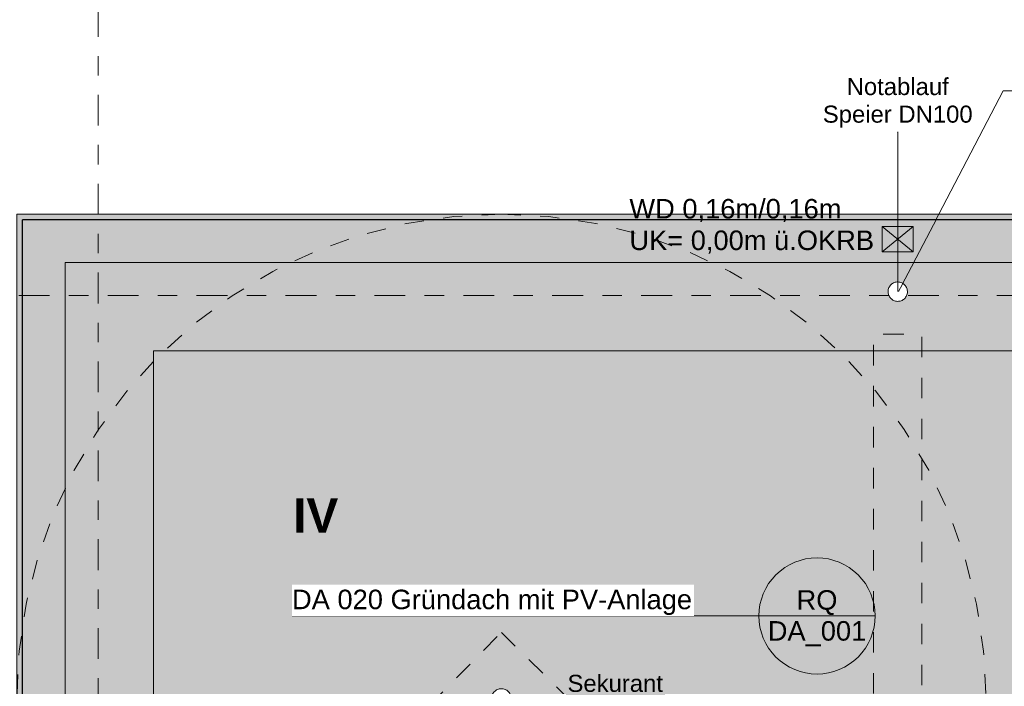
# Model space of a CAD drawing. Header units: metres. Extents: x -180 to 4, y -47 to 4.
# Tile 251 of 256: x -83.33 to -78.25, y -2.46 to 0.98. Entities that reach past the tile are written whole.
import ezdxf

# ---------------------------------------------------------------- set-up
doc = ezdxf.new("R2010")
doc.units = ezdxf.units.M
doc.header["$LTSCALE"] = 0.05
doc.header["$PDMODE"] = 1
doc.header["$PDSIZE"] = -2
for name, pattern in [('Linienart-34', [4.233, 2.116, -2.117]), ('Linienart-53', [5.291531, 3.175, -1.058062, 0.352704, -0.705764]), ('VW-01 Strichlinie kurz', [1.999894, 0.999947, -0.999947])]:
    doc.linetypes.add(name, pattern=pattern)
doc.layers.get('0').update_dxf_attribs({"lineweight": 25})
for name, color, linetype, lineweight, true_color in [('30 -34 Innenwände- 11 Durchbruch', 4, 'Continuous', 9, 0x00ffff), ('30 -35 Decken- 1 Konstruktion-Träger- Stahlbeton', 7, 'Continuous', 13, 0x33aa00), ('30 -35 Decken- 11 Bodendurchbruch', 7, 'Continuous', 15, 0x599559), ('30 -36 Dächer- 1 Konstruktion', 7, 'Continuous', 35, 0x6666cc), ('30 -36 Dächer- 3 Dachbeläge', 7, 'Continuous', 15, 0x9999ff), ('30 -36 Dächer- 3 Dachbeläge Gründach', 250, 'Continuous', 9, 0x333333), ('70 -72 Beschriftung- 1 Beschriftung allgemein', 7, 'Continuous', 9, 0xff6633), ('70 -72 Beschriftung- 7 Detailverweise', 7, 'Continuous', 9, 0x00dd00), ('70 -76 Bemaßung- 2 Allgemein', 7, 'Continuous', 5, 0x6666cc), ('CW-Unsichtbar', 7, 'Continuous', 9, 0x599559)]:
    doc.layers.add(name, color=color, linetype=linetype, lineweight=lineweight, true_color=true_color)
for name, color, linetype, lineweight in [('30 -36 Dächer- 9 Sonstiges zur KG360', 7, 'VW-01 Strichlinie kurz', 9), ('40 -41 Abwasser_Wasser_Gas- 2 Wasser-1', 7, 'Continuous', 15), ('70 -71 Achsen- 1 Gebäudeachsen', 7, 'Linienart-53', 18), ('70 -72 Beschriftung- 5 Höhenkoten', 7, 'Continuous', 15), ('70 -73 Bauteildarst.- 2 verdeckt 0.15', 7, 'Linienart-34', 15), ('Keine', 7, 'Continuous', 9)]:
    doc.layers.add(name, color=color, linetype=linetype, lineweight=lineweight)
doc.styles.add('Arial', font='arial.ttf')
doc.styles.add('Arial (bold)', font='arialbd.ttf')
doc.dimstyles.new('k+k 1_50', dxfattribs={"dimtxt": 0.075516, "dimasz": 0.05302, "dimexe": 0.05, "dimexo": 0.15, "dimgap": 0.01, "dimtad": 1, "dimdec": 3, "dimtxsty": 'Arial', "dimblk": 'VW_SLASH', "dimblk1": 'VW_SLASH', "dimblk2": 'VW_SLASH', "dimcen": 0, "dimdle": 0.05, "dimadec": 3, "dimazin": 0, "dimtfac": 0.75, "dimtdec": 3, "dimtix": 1, "dimtmove": 0, "dimatfit": 0, "dimldrblk": 'VW_SLASH-1', "dimfxl": 0.125, "dimfxlon": 1, "dimfrac": 2, "dimtolj": 1, "dimarcsym": 0})
doc.dimstyles.new('k+k_klein', dxfattribs={"dimtxt": 0.075516, "dimasz": 0.05302, "dimexe": 0.05, "dimexo": 0.15, "dimgap": 0.005, "dimtad": 1, "dimdec": 3, "dimtxsty": 'Arial', "dimblk": 'VW_SLASH-2', "dimblk1": 'VW_SLASH-2', "dimblk2": 'VW_SLASH-2', "dimcen": 0, "dimdle": 0.025, "dimadec": 3, "dimazin": 0, "dimtfac": 0.75, "dimtdec": 3, "dimtix": 1, "dimtmove": 0, "dimatfit": 0, "dimldrblk": 'VW_FILLEDARROW', "dimfxl": 0.1, "dimfxlon": 1, "dimfrac": 2, "dimtolj": 1, "dimarcsym": 0})

# ---------------------------------------------------------------- blocks, each defined once
blk = doc.blocks.new('Gruppe')
at = {"color": 255, "linetype": 'Continuous', "lineweight": 5, "transparency": 33554687}
blk.add_wipeout([(-83.311, -0.057), (-49.531, -0.057), (-49.531, -8.697), (-83.311, -8.697)], dxfattribs=at).dxf.layer = '30 -36 Dächer- 1 Konstruktion'
at = {"layer": '30 -36 Dächer- 1 Konstruktion', "color": 7, "linetype": 'Continuous', "lineweight": 5, "transparency": 33554687, "flags": 128}
blk.add_lwpolyline([(-83.311, -0.057), (-49.531, -0.057), (-49.531, -8.697), (-83.311, -8.697)], close=True, dxfattribs=at)
at = {"color": 255, "linetype": 'Continuous', "lineweight": 5, "transparency": 33554687}
blk.add_wipeout([(-83.311, -0.057), (-49.531, -0.057), (-49.531, -8.697), (-83.311, -8.697)], dxfattribs=at).dxf.layer = '30 -36 Dächer- 1 Konstruktion'
at = {"layer": '30 -36 Dächer- 1 Konstruktion', "color": 7, "linetype": 'Continuous', "lineweight": 5, "transparency": 33554687, "flags": 128}
blk.add_lwpolyline([(-83.311, -0.057), (-49.531, -0.057), (-49.531, -8.697), (-83.311, -8.697)], close=True, dxfattribs=at)
at = {"color": 255, "linetype": 'Continuous', "lineweight": 5, "transparency": 33554687}
blk.add_wipeout([(-83.311, -0.057), (-49.531, -0.057), (-49.531, -8.697), (-83.311, -8.697)], dxfattribs=at).dxf.layer = '30 -36 Dächer- 1 Konstruktion'
at = {"layer": '30 -36 Dächer- 1 Konstruktion', "color": 7, "linetype": 'Continuous', "lineweight": 5, "transparency": 33554687, "flags": 128}
blk.add_lwpolyline([(-83.311, -0.057), (-49.531, -0.057), (-49.531, -8.697), (-83.311, -8.697)], close=True, dxfattribs=at)
at = {"color": 255, "linetype": 'Continuous', "lineweight": 5, "transparency": 33554687}
blk.add_wipeout([(-83.311, -0.057), (-49.531, -0.057), (-49.531, -8.697), (-83.311, -8.697)], dxfattribs=at).dxf.layer = '30 -36 Dächer- 1 Konstruktion'
at = {"layer": '30 -36 Dächer- 1 Konstruktion', "color": 7, "linetype": 'Continuous', "lineweight": 5, "transparency": 33554687, "flags": 128}
blk.add_lwpolyline([(-83.311, -0.057), (-49.531, -0.057), (-49.531, -8.697), (-83.311, -8.697)], close=True, dxfattribs=at)
at = {"color": 255, "linetype": 'Continuous', "lineweight": 5, "transparency": 33554687}
blk.add_wipeout([(-83.311, -0.057), (-49.531, -0.057), (-49.531, -8.697), (-83.311, -8.697)], dxfattribs=at).dxf.layer = '30 -36 Dächer- 1 Konstruktion'
at = {"layer": '30 -36 Dächer- 1 Konstruktion', "color": 7, "linetype": 'Continuous', "lineweight": 5, "transparency": 33554687, "flags": 128}
blk.add_lwpolyline([(-83.311, -0.057), (-49.531, -0.057), (-49.531, -8.697), (-83.311, -8.697)], close=True, dxfattribs=at)
blk = doc.blocks.new('_04-Dach (2D)')
at = {"layer": '30 -36 Dächer- 1 Konstruktion', "flags": 128}
blk.add_lwpolyline([(-83.311, -0.057), (-49.531, -0.057), (-49.531, -8.697), (-83.311, -8.697)], close=True, dxfattribs=at)
at = {"layer": '30 -36 Dächer- 1 Konstruktion', "color": 7, "linetype": 'Continuous', "lineweight": 25, "transparency": 33554687}
for points in [[(-83.311, -0.057), (-83.311, -0.057), (-49.531, -0.057), (-49.531, -0.057), (-83.311, -0.057)], [(-83.311, -8.697), (-83.311, -8.697), (-83.311, -0.057), (-83.311, -0.057), (-83.311, -8.697)], [(-49.531, -8.697), (-49.531, -0.057), (-83.311, -0.057), (-83.311, -8.697), (-49.531, -8.697)], [(-83.311, -8.697), (-83.311, -0.057), (-49.531, -0.057), (-49.531, -8.697), (-83.311, -8.697)]]:
    blk.add_lwpolyline(points, dxfattribs=at)
at = {"layer": '30 -36 Dächer- 1 Konstruktion', "color": 7, "linetype": 'Continuous', "lineweight": 5, "transparency": 33554687}
for points in [[(-83.311, -0.057), (-83.311, -0.057), (-49.531, -0.057), (-49.531, -0.057), (-83.311, -0.057)], [(-83.311, -8.697), (-83.311, -8.697), (-83.311, -0.057), (-83.311, -0.057), (-83.311, -8.697)], [(-49.531, -8.697), (-49.531, -0.057), (-83.311, -0.057), (-83.311, -8.697), (-49.531, -8.697)], [(-83.311, -8.697), (-83.311, -0.057), (-49.531, -0.057), (-49.531, -8.697), (-83.311, -8.697)], [(-83.311, -0.057), (-83.311, -0.057), (-49.531, -0.057), (-49.531, -0.057), (-83.311, -0.057)], [(-83.311, -8.697), (-83.311, -8.697), (-83.311, -0.057), (-83.311, -0.057), (-83.311, -8.697)], [(-49.531, -8.697), (-49.531, -0.057), (-83.311, -0.057), (-83.311, -8.697), (-49.531, -8.697)], [(-83.311, -8.697), (-83.311, -0.057), (-49.531, -0.057), (-49.531, -8.697), (-83.311, -8.697)], [(-83.311, -0.057), (-83.311, -0.057), (-49.531, -0.057), (-49.531, -0.057), (-83.311, -0.057)], [(-83.311, -8.697), (-83.311, -8.697), (-83.311, -0.057), (-83.311, -0.057), (-83.311, -8.697)], [(-49.531, -8.697), (-49.531, -0.057), (-83.311, -0.057), (-83.311, -8.697), (-49.531, -8.697)], [(-83.311, -8.697), (-83.311, -0.057), (-49.531, -0.057), (-49.531, -8.697), (-83.311, -8.697)]]:
    blk.add_lwpolyline(points, dxfattribs=at)
at = {"layer": '30 -36 Dächer- 1 Konstruktion', "color": 7, "linetype": 'Continuous', "lineweight": 13, "transparency": 33554687}
for points in [[(-83.311, -0.057), (-83.311, -0.057), (-49.531, -0.057), (-49.531, -0.057), (-83.311, -0.057)], [(-83.311, -8.697), (-83.311, -8.697), (-83.311, -0.057), (-83.311, -0.057), (-83.311, -8.697)], [(-49.531, -8.697), (-49.531, -0.057), (-83.311, -0.057), (-83.311, -8.697), (-49.531, -8.697)], [(-83.311, -8.697), (-83.311, -0.057), (-49.531, -0.057), (-49.531, -8.697), (-83.311, -8.697)]]:
    blk.add_lwpolyline(points, dxfattribs=at)
at = {"layer": '30 -35 Decken- 1 Konstruktion-Träger- Stahlbeton', "color": 7}
blk.add_blockref('Gruppe', (0, 0), dxfattribs=at)
blk = doc.blocks.new('Gruppe-343')
at = {"layer": '30 -36 Dächer- 9 Sonstiges zur KG360', "color": 9, "lineweight": 5, "true_color": 0xbababa, "flags": 128}
blk.add_lwpolyline([(-80.841, -0.027), (-80.596, -0.0391), (-80.3533, -0.0751), (-80.1153, -0.1347), (-79.8843, -0.2173), (-79.6625, -0.3222), (-79.4521, -0.4484), (-79.255, -0.5945), (-79.0732, -0.7593), (-78.9085, -0.9411), (-78.7623, -1.1381), (-78.6362, -1.3486), (-78.5313, -1.5703), (-78.4486, -1.8013), (-78.389, -2.0393), (-78.353, -2.282), (-78.341, -2.527), (-78.353, -2.7721), (-78.389, -3.0148), (-78.4486, -3.2528), (-78.5313, -3.4838), (-78.6362, -3.7055), (-78.7623, -3.916), (-78.9085, -4.113), (-79.0732, -4.2948), (-79.255, -4.4596), (-79.4521, -4.6057), (-79.6625, -4.7318), (-79.8843, -4.8367), (-80.1153, -4.9194), (-80.3533, -4.979), (-80.596, -5.015), (-80.841, -5.027), (-81.086, -5.015), (-81.3287, -4.979), (-81.5667, -4.9194), (-81.7977, -4.8367), (-82.0195, -4.7318), (-82.2299, -4.6057), (-82.427, -4.4596), (-82.6088, -4.2948), (-82.7735, -4.113), (-82.9197, -3.916), (-83.0458, -3.7055), (-83.1507, -3.4838), (-83.2334, -3.2528), (-83.293, -3.0148), (-83.329, -2.7721), (-83.341, -2.527), (-83.329, -2.282), (-83.293, -2.0393), (-83.2334, -1.8013), (-83.1507, -1.5703), (-83.0458, -1.3486), (-82.9197, -1.1381), (-82.7735, -0.9411), (-82.6088, -0.7593), (-82.427, -0.5945), (-82.2299, -0.4484), (-82.0195, -0.3222), (-81.7977, -0.2173), (-81.5667, -0.1347), (-81.3287, -0.0751), (-81.086, -0.0391)], close=True, dxfattribs=at)
at = {"layer": '30 -36 Dächer- 9 Sonstiges zur KG360', "lineweight": 9, "transparency": 33554687, "flags": 128}
blk.add_lwpolyline([(-80.841, -2.1858), (-80.4998, -2.5228), (-80.841, -2.8682), (-81.1822, -2.5313)], close=True, dxfattribs=at)
at = {"layer": '30 -36 Dächer- 9 Sonstiges zur KG360', "color": 7, "transparency": 33554687, "insert": (-80.4998, -2.4045), "char_height": 0.0881, "attachment_point": 1, "line_spacing_factor": 0.969685, "style": 'Arial'}
blk.add_mtext('Sekurant', dxfattribs=at)
at = {"color": 255, "linetype": 'Continuous', "transparency": 33554687}
blk.add_wipeout([(-80.8404, -2.5779), (-80.8454, -2.5777), (-80.8503, -2.577), (-80.8551, -2.5759), (-80.8599, -2.5742), (-80.8644, -2.5722), (-80.8687, -2.5696), (-80.8727, -2.5667), (-80.8765, -2.5634), (-80.8799, -2.5598), (-80.8829, -2.5558), (-80.8855, -2.5516), (-80.8877, -2.5471), (-80.8894, -2.5424), (-80.8907, -2.5376), (-80.8915, -2.5327), (-80.8918, -2.5277), (-80.8916, -2.5227), (-80.891, -2.5177), (-80.8898, -2.5129), (-80.8882, -2.5082), (-80.8861, -2.5036), (-80.8836, -2.4993), (-80.8807, -2.4953), (-80.8774, -2.4916), (-80.8737, -2.4882), (-80.8698, -2.4851), (-80.8655, -2.4825), (-80.861, -2.4803), (-80.8564, -2.4786), (-80.8515, -2.4773), (-80.8466, -2.4765), (-80.8416, -2.4762), (-80.8366, -2.4764), (-80.8317, -2.4771), (-80.8269, -2.4782), (-80.8221, -2.4799), (-80.8176, -2.4819), (-80.8133, -2.4844), (-80.8093, -2.4874), (-80.8055, -2.4907), (-80.8021, -2.4943), (-80.7991, -2.4983), (-80.7965, -2.5025), (-80.7943, -2.507), (-80.7926, -2.5117), (-80.7913, -2.5165), (-80.7905, -2.5214), (-80.7902, -2.5264), (-80.7904, -2.5314), (-80.791, -2.5363), (-80.7922, -2.5412), (-80.7938, -2.5459), (-80.7959, -2.5504), (-80.7984, -2.5547), (-80.8013, -2.5588), (-80.8046, -2.5625), (-80.8083, -2.5659), (-80.8122, -2.5689), (-80.8165, -2.5716), (-80.821, -2.5737), (-80.8256, -2.5755), (-80.8305, -2.5768), (-80.8354, -2.5775)], dxfattribs=at).dxf.layer = '30 -36 Dächer- 9 Sonstiges zur KG360'
at = {"layer": '30 -36 Dächer- 9 Sonstiges zur KG360', "linetype": 'Continuous', "transparency": 33554687, "flags": 128}
blk.add_lwpolyline([(-80.8404, -2.5779), (-80.8454, -2.5777), (-80.8503, -2.577), (-80.8551, -2.5759), (-80.8599, -2.5742), (-80.8644, -2.5722), (-80.8687, -2.5696), (-80.8727, -2.5667), (-80.8765, -2.5634), (-80.8799, -2.5598), (-80.8829, -2.5558), (-80.8855, -2.5516), (-80.8877, -2.5471), (-80.8894, -2.5424), (-80.8907, -2.5376), (-80.8915, -2.5327), (-80.8918, -2.5277), (-80.8916, -2.5227), (-80.891, -2.5177), (-80.8898, -2.5129), (-80.8882, -2.5082), (-80.8861, -2.5036), (-80.8836, -2.4993), (-80.8807, -2.4953), (-80.8774, -2.4916), (-80.8737, -2.4882), (-80.8698, -2.4851), (-80.8655, -2.4825), (-80.861, -2.4803), (-80.8564, -2.4786), (-80.8515, -2.4773), (-80.8466, -2.4765), (-80.8416, -2.4762), (-80.8366, -2.4764), (-80.8317, -2.4771), (-80.8269, -2.4782), (-80.8221, -2.4799), (-80.8176, -2.4819), (-80.8133, -2.4844), (-80.8093, -2.4874), (-80.8055, -2.4907), (-80.8021, -2.4943), (-80.7991, -2.4983), (-80.7965, -2.5025), (-80.7943, -2.507), (-80.7926, -2.5117), (-80.7913, -2.5165), (-80.7905, -2.5214), (-80.7902, -2.5264), (-80.7904, -2.5314), (-80.791, -2.5363), (-80.7922, -2.5412), (-80.7938, -2.5459), (-80.7959, -2.5504), (-80.7984, -2.5547), (-80.8013, -2.5588), (-80.8046, -2.5625), (-80.8083, -2.5659), (-80.8122, -2.5689), (-80.8165, -2.5716), (-80.821, -2.5737), (-80.8256, -2.5755), (-80.8305, -2.5768), (-80.8354, -2.5775)], close=True, dxfattribs=at)
blk = doc.blocks.new('Gruppe-365')
at = {"layer": '30 -36 Dächer- 3 Dachbeläge Gründach', "linetype": 'Continuous', "lineweight": 0, "true_color": 0xe7eedf}
h = blk.add_hatch(color=254, dxfattribs=at)
h.paths.add_polyline_path([(-81.5037, -5.5564), (-81.5037, -3.5964), (-82.636, -3.5964), (-82.636, -0.732), (-50.206, -0.732), (-50.206, -10.572), (-51.971, -10.572), (-51.971, -13.7471), (-74.9949, -13.7471), (-74.9949, -30.912), (-99.136, -30.912), (-99.136, -11.982), (-82.636, -11.982), (-82.636, -9.597), (-78.391, -9.597), (-78.391, -7.647), (-82.636, -7.647), (-82.636, -5.5564)])
h.paths.add_polyline_path([(-64.4827, -11.9745), (-64.4827, -8.3855), (-72.8267, -8.3855), (-72.8267, -11.9745)])
at = {"layer": '30 -36 Dächer- 3 Dachbeläge Gründach', "flags": 128}
blk.add_lwpolyline([(-81.5037, -5.5564), (-81.5037, -3.5964), (-82.636, -3.5964), (-82.636, -0.732), (-50.206, -0.732), (-50.206, -10.572), (-51.971, -10.572), (-51.971, -13.7471), (-74.9949, -13.7471), (-74.9949, -30.912), (-99.136, -30.912), (-99.136, -11.982), (-82.636, -11.982), (-82.636, -9.597), (-78.391, -9.597), (-78.391, -7.647), (-82.636, -7.647), (-82.636, -5.5564)], close=True, dxfattribs=at)
at = {"color": 255, "lineweight": 9}
blk.add_wipeout([(-74.6216, -0.277), (-74.6216, -0.732), (-82.636, -0.732), (-82.636, -3.5964), (-81.5037, -3.5964), (-81.5037, -5.5564), (-82.636, -5.5564), (-82.636, -7.647), (-78.391, -7.647), (-78.391, -9.597), (-82.636, -9.597), (-82.636, -11.982), (-99.136, -11.982), (-99.136, -30.912), (-74.9949, -30.912), (-74.9949, -13.7471), (-74.6216, -13.7471), (-74.6216, -31.367), (-99.591, -31.367), (-99.591, -11.527), (-83.091, -11.527), (-83.091, -0.277)], dxfattribs=at).dxf.layer = '30 -36 Dächer- 3 Dachbeläge'
at = {"layer": '30 -36 Dächer- 3 Dachbeläge', "linetype": 'Continuous', "lineweight": 0}
h = blk.add_hatch(color=254, dxfattribs=at)
h.paths.add_polyline_path([(-24.751, -20.367), (-24.751, -31.617), (-50.341, -31.617), (-50.341, -20.367), (-74.251, -20.367), (-74.251, -31.617), (-99.841, -31.617), (-99.841, -11.277), (-83.341, -11.277), (-83.341, -0.027), (-49.501, -0.027), (-49.501, -11.277), (-33.841, -11.277), (-33.841, -0.027), (-0.001, -0.027), (-0.001, -20.367)])
h.paths.add_polyline_path([(-99.061, -11.527), (-99.061, -12.057), (-99.591, -12.057), (-99.591, -31.367), (-74.501, -31.367), (-74.501, -20.117), (-50.091, -20.117), (-50.091, -31.367), (-25.001, -31.367), (-25.001, -20.117), (-0.251, -20.117), (-0.251, -0.277), (-33.591, -0.277), (-33.591, -11.527), (-49.751, -11.527), (-49.751, -0.277), (-83.091, -0.277), (-83.091, -11.527)])
at = {"layer": '30 -36 Dächer- 3 Dachbeläge', "linetype": 'Continuous', "lineweight": 9}
h = blk.add_hatch(dxfattribs=at)
h.set_pattern_fill('{914A209A-ED12-11EE-87B6-5CE', style=0, pattern_type=2)
h.set_pattern_definition([(-22, (-41.963306, -17.347042), (-0.018555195, 0.04226461), [0.000625, -0.061875]), (14, (-41.955057, -17.369718), (-0.0371103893, -0.0278327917), [0.000625, -0.030625]), (-3.77456, (-42.01382, -17.38415), (-0.01958604, 0.065974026), [0.00028186, -0.09367194]), (-68, (-41.84373, -17.32024), (0.1926424, 0.04407994), [0.00028125, -0.09346875]), (96, (-41.97774, -17.411983), (-0.036105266, -0.06319548), [0.0005625, -0.0931875]), (132, (-41.949908, -17.38828), (0.040202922, 0.004123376), [0.0003125, -0.0621875]), (-17, (-41.98186, -17.37178), (0.0930531, 0.02892868), [0.000625, -0.061875]), (-145, (-41.976705, -17.366625), (0.06266964, -0.04009224), [0.000625, -0.061875]), (-137, (-41.99114, -17.363533), (0.049444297, -0.02123569), [0.000625, -0.061875])])
h.paths.add_polyline_path([(-25.001, -20.117), (-0.251, -20.117), (-0.251, -0.277), (-33.591, -0.277), (-33.591, -11.527), (-49.751, -11.527), (-49.751, -0.277), (-83.091, -0.277), (-83.091, -11.527), (-99.591, -11.527), (-99.591, -31.367), (-74.501, -31.367), (-74.501, -20.117), (-50.091, -20.117), (-50.091, -31.367), (-25.001, -31.367)])
h.paths.add_polyline_path([(-74.9949, -13.7471), (-74.9949, -30.912), (-99.136, -30.912), (-99.136, -11.982), (-82.636, -11.982), (-82.636, -9.597), (-78.391, -9.597), (-78.391, -7.647), (-82.636, -7.647), (-82.636, -5.5564), (-81.5037, -5.5564), (-81.5037, -3.5964), (-82.636, -3.5964), (-82.636, -0.732), (-50.206, -0.732), (-50.206, -6.592), (-51.131, -6.592), (-51.131, -8.842), (-50.206, -8.842), (-50.206, -10.572), (-51.971, -10.572), (-51.971, -13.7471)])
h.paths.add_polyline_path([(-33.136, -11.472), (-33.136, -0.732), (-0.706, -0.732), (-0.706, -19.662), (-20.9881, -19.662), (-20.9881, -11.472)])
h.paths.add_polyline_path([(-49.636, -25.8641), (-25.456, -25.8641), (-25.456, -30.912), (-49.636, -30.912)])
at = {"layer": '30 -36 Dächer- 3 Dachbeläge', "flags": 128}
for points in [[(-24.751, -20.367), (-24.751, -31.617), (-50.341, -31.617), (-50.341, -20.367), (-74.251, -20.367), (-74.251, -31.617), (-99.841, -31.617), (-99.841, -11.277), (-83.341, -11.277), (-83.341, -0.027), (-49.501, -0.027), (-49.501, -11.277), (-33.841, -11.277), (-33.841, -0.027), (-0.001, -0.027), (-0.001, -20.367)], [(-99.061, -11.527), (-99.061, -12.057), (-99.591, -12.057), (-99.591, -31.367), (-74.501, -31.367), (-74.501, -20.117), (-50.091, -20.117), (-50.091, -31.367), (-25.001, -31.367), (-25.001, -20.117), (-0.251, -20.117), (-0.251, -0.277), (-33.591, -0.277), (-33.591, -11.527), (-49.751, -11.527), (-49.751, -0.277), (-83.091, -0.277), (-83.091, -11.527)]]:
    blk.add_lwpolyline(points, close=True, dxfattribs=at)
at = {"layer": '30 -36 Dächer- 3 Dachbeläge', "lineweight": 9, "flags": 128}
for points in [[(-25.001, -20.117), (-0.251, -20.117), (-0.251, -0.277), (-33.591, -0.277), (-33.591, -11.527), (-49.751, -11.527), (-49.751, -0.277), (-83.091, -0.277), (-83.091, -11.527), (-99.591, -11.527), (-99.591, -31.367), (-74.501, -31.367), (-74.501, -20.117), (-50.091, -20.117), (-50.091, -31.367), (-25.001, -31.367)], [(-74.9949, -13.7471), (-74.9949, -30.912), (-99.136, -30.912), (-99.136, -11.982), (-82.636, -11.982), (-82.636, -9.597), (-78.391, -9.597), (-78.391, -7.647), (-82.636, -7.647), (-82.636, -5.5564), (-81.5037, -5.5564), (-81.5037, -3.5964), (-82.636, -3.5964), (-82.636, -0.732), (-50.206, -0.732), (-50.206, -6.592), (-51.131, -6.592), (-51.131, -8.842), (-50.206, -8.842), (-50.206, -10.572), (-51.971, -10.572), (-51.971, -13.7471)]]:
    blk.add_lwpolyline(points, close=True, dxfattribs=at)
at = {"layer": '70 -73 Bauteildarst.- 2 verdeckt 0.15', "flags": 128}
blk.add_lwpolyline([(-74.871, -8.822), (-78.921, -8.822), (-78.921, -0.647), (-78.671, -0.647), (-78.671, -8.572), (-74.871, -8.572)], close=True, dxfattribs=at)
at = {"layer": 'Keine', "color": 7}
blk.add_blockref('Gruppe-343', (0, 0), dxfattribs=at)
blk = doc.blocks.new('Gruppe-1449')
at = {"layer": '70 -72 Beschriftung- 1 Beschriftung allgemein', "linetype": 'Continuous', "lineweight": 0}
blk.add_hatch(color=30, dxfattribs=at).paths.add_polyline_path([(-78.7968, 0.3944), (-78.796, 0.3974), (-78.7952, 0.3944)])
at = {"layer": '70 -72 Beschriftung- 1 Beschriftung allgemein', "lineweight": 5, "flags": 128}
blk.add_lwpolyline([(-78.7968, 0.3944), (-78.796, 0.3974), (-78.7952, 0.3944)], close=True, dxfattribs=at)
at = {"layer": '70 -72 Beschriftung- 1 Beschriftung allgemein', "insert": (-78.796, 0.6756), "char_height": 0.088103, "attachment_point": 2, "line_spacing_factor": 0.969685, "style": 'Arial'}
blk.add_mtext('Notablauf\\PSpeier DN100', dxfattribs=at)
at = {"color": 255}
blk.add_wipeout([(-78.7527, -0.452), (-78.7554, -0.4562), (-78.7584, -0.46), (-78.7618, -0.4635), (-78.7656, -0.4667), (-78.7696, -0.4695), (-78.7739, -0.4719), (-78.7784, -0.4738), (-78.7831, -0.4753), (-78.7879, -0.4764), (-78.7927, -0.4769), (-78.7976, -0.477), (-78.8025, -0.4766), (-78.8074, -0.4757), (-78.8121, -0.4744), (-78.8166, -0.4726), (-78.821, -0.4703), (-78.8251, -0.4677), (-78.829, -0.4646), (-78.8325, -0.4612), (-78.8357, -0.4575), (-78.8385, -0.4534), (-78.8408, -0.4492), (-78.8428, -0.4447), (-78.8443, -0.44), (-78.8453, -0.4352), (-78.8459, -0.4303), (-78.846, -0.4254), (-78.8456, -0.4205), (-78.8447, -0.4157), (-78.8433, -0.411), (-78.8415, -0.4064), (-78.8393, -0.402), (-78.8366, -0.3979), (-78.8336, -0.3941), (-78.8302, -0.3905), (-78.8264, -0.3874), (-78.8224, -0.3846), (-78.8181, -0.3822), (-78.8136, -0.3802), (-78.8089, -0.3787), (-78.8041, -0.3777), (-78.7993, -0.3771), (-78.7944, -0.3771), (-78.7895, -0.3775), (-78.7846, -0.3783), (-78.7799, -0.3797), (-78.7754, -0.3815), (-78.771, -0.3837), (-78.7669, -0.3864), (-78.763, -0.3894), (-78.7595, -0.3929), (-78.7563, -0.3966), (-78.7535, -0.4006), (-78.7512, -0.4049), (-78.7492, -0.4094), (-78.7477, -0.4141), (-78.7467, -0.4189), (-78.7461, -0.4238), (-78.746, -0.4287), (-78.7464, -0.4336), (-78.7473, -0.4384), (-78.7487, -0.4431), (-78.7505, -0.4477)], dxfattribs=at).dxf.layer = '40 -41 Abwasser_Wasser_Gas- 2 Wasser-1'
at = {"layer": '40 -41 Abwasser_Wasser_Gas- 2 Wasser-1', "flags": 128}
blk.add_lwpolyline([(-78.7527, -0.452), (-78.7554, -0.4562), (-78.7584, -0.46), (-78.7618, -0.4635), (-78.7656, -0.4667), (-78.7696, -0.4695), (-78.7739, -0.4719), (-78.7784, -0.4738), (-78.7831, -0.4753), (-78.7879, -0.4764), (-78.7927, -0.4769), (-78.7976, -0.477), (-78.8025, -0.4766), (-78.8074, -0.4757), (-78.8121, -0.4744), (-78.8166, -0.4726), (-78.821, -0.4703), (-78.8251, -0.4677), (-78.829, -0.4646), (-78.8325, -0.4612), (-78.8357, -0.4575), (-78.8385, -0.4534), (-78.8408, -0.4492), (-78.8428, -0.4447), (-78.8443, -0.44), (-78.8453, -0.4352), (-78.8459, -0.4303), (-78.846, -0.4254), (-78.8456, -0.4205), (-78.8447, -0.4157), (-78.8433, -0.411), (-78.8415, -0.4064), (-78.8393, -0.402), (-78.8366, -0.3979), (-78.8336, -0.3941), (-78.8302, -0.3905), (-78.8264, -0.3874), (-78.8224, -0.3846), (-78.8181, -0.3822), (-78.8136, -0.3802), (-78.8089, -0.3787), (-78.8041, -0.3777), (-78.7993, -0.3771), (-78.7944, -0.3771), (-78.7895, -0.3775), (-78.7846, -0.3783), (-78.7799, -0.3797), (-78.7754, -0.3815), (-78.771, -0.3837), (-78.7669, -0.3864), (-78.763, -0.3894), (-78.7595, -0.3929), (-78.7563, -0.3966), (-78.7535, -0.4006), (-78.7512, -0.4049), (-78.7492, -0.4094), (-78.7477, -0.4141), (-78.7467, -0.4189), (-78.7461, -0.4238), (-78.746, -0.4287), (-78.7464, -0.4336), (-78.7473, -0.4384), (-78.7487, -0.4431), (-78.7505, -0.4477)], close=True, dxfattribs=at)
at = {"layer": '70 -72 Beschriftung- 1 Beschriftung allgemein'}
blk.add_line((-78.796, -0.427), (-78.796, 0.3974), dxfattribs=at)
blk = doc.blocks.new('Gruppe-1585')
at = {"layer": '30 -34 Innenwände- 11 Durchbruch', "flags": 128}
blk.add_lwpolyline([(-78.716, -0.221), (-78.876, -0.221), (-78.716, -0.091), (-78.876, -0.091)], close=True, dxfattribs=at)
blk = doc.blocks.new('Gruppe-1586')
at = {"layer": '30 -34 Innenwände- 11 Durchbruch', "linetype": 'Continuous', "lineweight": 0}
blk.add_hatch(color=4, dxfattribs=at).paths.add_polyline_path([(-78.716, -0.091), (-78.716, -0.221), (-78.876, -0.091), (-78.876, -0.221)])
at = {"layer": '30 -34 Innenwände- 11 Durchbruch', "flags": 128}
blk.add_lwpolyline([(-78.716, -0.091), (-78.716, -0.221), (-78.876, -0.091), (-78.876, -0.221)], close=True, dxfattribs=at)
blk = doc.blocks.new('Gruppe-1587')
at = {"layer": '30 -34 Innenwände- 11 Durchbruch', "insert": (-80.1805, -0.231), "char_height": 0.100689, "attachment_point": 7, "line_spacing_factor": 0.970891, "style": 'Arial'}
blk.add_mtext('WD 0,16m/0,16m\\PUK= 0,00m ü.OKRB', dxfattribs=at)
blk = doc.blocks.new('Gruppe-1588')
at = {"layer": '30 -34 Innenwände- 11 Durchbruch', "color": 7, "transparency": 33554687}
blk.add_blockref('Gruppe-1587', (0, 0), dxfattribs=at)
at = {"layer": '30 -34 Innenwände- 11 Durchbruch'}
for name in ['Gruppe-1585', 'Gruppe-1586']:
    blk.add_blockref(name, (0, 0), dxfattribs=at)
blk = doc.blocks.new('Gruppe-1589')
at = {"layer": 'CW-Unsichtbar', "linetype": 'Continuous', "lineweight": 5, "transparency": 33554687}
for p in [(-78.876, -0.156), (-78.716, -0.156)]:
    blk.add_point(p, dxfattribs=at)
at = {"layer": '30 -34 Innenwände- 11 Durchbruch', "color": 7, "transparency": 33554687}
blk.add_blockref('Gruppe-1588', (0, 0), dxfattribs=at)
at = {"layer": '30 -34 Innenwände- 11 Durchbruch', "color": 0, "flags": 1}
for tag in ['IFC_UUID', 'instanceID', 'prm0_name', 'prm0_type', 'prm0_value', 'prm1_name', 'prm1_type', 'prm1_value', 'prm2_name', 'prm2_type', 'prm2_value', 'prm3_name', 'prm3_type', 'prm3_value', 'prm4_name', 'prm4_type', 'prm4_value', 'prm5_name', 'prm5_type', 'prm5_value', 'prm6_name', 'prm6_type', 'prm6_value', 'prm7_name', 'prm7_type', 'prm7_value']:
    blk.add_attdef(tag, (-80.1805, -0.2356), '', height=0.00018, dxfattribs=at)
blk = doc.blocks.new('_Dach_2D (2D)')
at = {"layer": '30 -35 Decken- 11 Bodendurchbruch', "color": 7}
blk.add_blockref('Gruppe-365', (0, 0), dxfattribs=at)
at = {"layer": '40 -41 Abwasser_Wasser_Gas- 2 Wasser-1', "color": 7}
blk.add_blockref('Gruppe-1449', (0, 0), dxfattribs=at)
at = {"layer": '70 -72 Beschriftung- 1 Beschriftung allgemein', "insert": (-81.68274198, -1.49449794), "char_height": 0.17620515, "attachment_point": 3, "rotation": 0, "line_spacing_factor": 0.970891, "style": 'Arial (bold)'}
blk.add_mtext('IV', dxfattribs=at)
at = {"layer": '30 -34 Innenwände- 11 Durchbruch'}
blk.add_blockref('Gruppe-1589', (0, 0), dxfattribs=at)
blk = doc.blocks.new('VW_SLASH-2')
at = {"color": 0, "linetype": 'ByBlock', "lineweight": -2, "transparency": 16777216}
blk.add_line((0.472, 0), (-1, 0), dxfattribs=at)
at = {"color": 0, "lineweight": 5, "transparency": 16777216, "flags": 128}
blk.add_lwpolyline([(0.5, 0.5), (-0.5, -0.5)], dxfattribs=at)
blk = doc.blocks.new('*D2244')
at = {"layer": '70 -76 Bemaßung- 2 Allgemein', "color": 0, "lineweight": -2}
for p, q in [((-83.518, 2.3), (-83.518, 2.45)), ((-82.921, 2.3), (-82.921, 2.45)), ((-82.974, 2.4), (-83.465, 2.4))]:
    blk.add_line(p, q, dxfattribs=at)
at = {"layer": 'Defpoints', "color": 0}
for p in [(-83.518, 2.4), (-82.921, 1.4), (-83.518, -0.497)]:
    blk.add_point(p, dxfattribs=at)
at = {"layer": '70 -76 Bemaßung- 2 Allgemein', "color": 0, "lineweight": -2, "xscale": 0.05302001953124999, "yscale": 0.05302001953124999, "zscale": 0.05302001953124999, "rotation": 180}
blk.add_blockref('VW_SLASH-2', (-83.518, 2.4), dxfattribs=at)
at = {"layer": '70 -76 Bemaßung- 2 Allgemein', "color": 0, "lineweight": -2, "xscale": 0.05302001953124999, "yscale": 0.05302001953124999, "zscale": 0.05302001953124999}
blk.add_blockref('VW_SLASH-2', (-82.921, 2.4), dxfattribs=at)
at = {"layer": '70 -76 Bemaßung- 2 Allgemein', "color": 0, "insert": (-83.2195, 2.4723), "char_height": 0.100689, "attachment_point": 5, "style": 'Arial'}
blk.add_mtext('\\A1;59\\S7^ ;', dxfattribs=at)
blk = doc.blocks.new('VW_FILLEDARROW')
at = {"linetype": 'Continuous', "lineweight": 0, "transparency": 16777216}
blk.add_hatch(color=0, dxfattribs=at).paths.add_polyline_path([(-2.829, 0.758), (0, 0), (-2.829, -0.758)])
at = {"color": 0, "lineweight": 5, "transparency": 16777216, "flags": 128}
blk.add_lwpolyline([(-2.829, 0.758), (0, 0), (-2.829, -0.758)], close=True, dxfattribs=at)
blk = doc.blocks.new('VW_SLASH')
at = {"color": 0, "linetype": 'ByBlock', "lineweight": -2, "transparency": 16777216}
blk.add_line((0.943, 0), (-1, 0), dxfattribs=at)
at = {"color": 0, "lineweight": 20, "transparency": 16777216, "flags": 128}
blk.add_lwpolyline([(0.5, 0.5), (-0.5, -0.5)], dxfattribs=at)
blk = doc.blocks.new('*D2289')
at = {"layer": '70 -76 Bemaßung- 2 Allgemein', "color": 0, "lineweight": -2}
for p, q in [((-102.143, 0.15), (-102.318, 0.15)), ((-102.268, -0.394), (-102.268, 0.0969)), ((-102.143, -0.447), (-102.318, -0.447))]:
    blk.add_line(p, q, dxfattribs=at)
at = {"layer": 'Defpoints', "color": 0}
for p in [(-102.268, 0.15), (-82.971, 0.15), (-99.1057, -0.447)]:
    blk.add_point(p, dxfattribs=at)
at = {"layer": '70 -76 Bemaßung- 2 Allgemein', "color": 0, "lineweight": -2, "xscale": 0.05302001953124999, "yscale": 0.05302001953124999, "zscale": 0.05302001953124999}
for p, rotation in [((-102.268, 0.15), 90), ((-102.268, -0.447), 270)]:
    blk.add_blockref('VW_SLASH', p, dxfattribs=dict(at, rotation=rotation))
at = {"layer": '70 -76 Bemaßung- 2 Allgemein', "color": 0, "insert": (-102.3453, -0.1485), "char_height": 0.100689, "attachment_point": 5, "rotation": 90, "style": 'Arial'}
blk.add_mtext('\\A1;59\\S7^ ;', dxfattribs=at)
blk = doc.blocks.new('VW_SLASH-1')
at = {"color": 0, "linetype": 'ByBlock', "lineweight": -2, "transparency": 16777216}
blk.add_line((0.943, 0), (-1, 0), dxfattribs=at)
at = {"color": 0, "lineweight": 5, "transparency": 16777216, "flags": 128}
blk.add_lwpolyline([(0.5, 0.5), (-0.5, -0.5)], dxfattribs=at)
blk = doc.blocks.new('Gruppe-1967')
at = {"layer": '70 -72 Beschriftung- 7 Detailverweise'}
blk.add_line((-78.9125, -2.1007), (-79.5125, -2.1007), dxfattribs=at)
at = {"layer": '70 -72 Beschriftung- 7 Detailverweise', "flags": 128}
blk.add_lwpolyline([(-78.9125, -2.1007), (-78.9139, -2.1301), (-78.9182, -2.1593), (-78.9254, -2.1878), (-78.9353, -2.2155), (-78.9479, -2.2422), (-78.963, -2.2674), (-78.9806, -2.2911), (-79.0003, -2.3129), (-79.0222, -2.3326), (-79.0458, -2.3502), (-79.071, -2.3653), (-79.0977, -2.3779), (-79.1254, -2.3878), (-79.1539, -2.395), (-79.1831, -2.3993), (-79.2125, -2.4007), (-79.2419, -2.3993), (-79.271, -2.395), (-79.2996, -2.3878), (-79.3273, -2.3779), (-79.3539, -2.3653), (-79.3791, -2.3502), (-79.4028, -2.3326), (-79.4246, -2.3129), (-79.4444, -2.2911), (-79.4619, -2.2674), (-79.477, -2.2422), (-79.4896, -2.2155), (-79.4996, -2.1878), (-79.5067, -2.1593), (-79.511, -2.1301), (-79.5125, -2.1007), (-79.511, -2.0713), (-79.5067, -2.0422), (-79.4996, -2.0137), (-79.4896, -1.9859), (-79.477, -1.9593), (-79.4619, -1.9341), (-79.4444, -1.9104), (-79.4246, -1.8886), (-79.4028, -1.8688), (-79.3791, -1.8513), (-79.3539, -1.8362), (-79.3273, -1.8236), (-79.2996, -1.8137), (-79.271, -1.8065), (-79.2419, -1.8022), (-79.2125, -1.8007), (-79.1831, -1.8022), (-79.1539, -1.8065), (-79.1254, -1.8137), (-79.0977, -1.8236), (-79.071, -1.8362), (-79.0458, -1.8513), (-79.0222, -1.8688), (-79.0003, -1.8886), (-78.9806, -1.9104), (-78.963, -1.9341), (-78.9479, -1.9593), (-78.9353, -1.9859), (-78.9254, -2.0137), (-78.9182, -2.0422), (-78.9139, -2.0713)], close=True, dxfattribs=at)
at = {"layer": '70 -72 Beschriftung- 7 Detailverweise'}
blk.add_point((-79.2125, -2.1007), dxfattribs=at)
at = {"layer": '70 -72 Beschriftung- 7 Detailverweise', "char_height": 0.10069, "line_spacing_factor": 0.96878, "style": 'Arial'}
for s, insert, attachment_point in [('RQ', (-79.2125, -2.0962), 8), ('DA_001', (-79.2125, -2.1274), 2)]:
    blk.add_mtext(s, dxfattribs=dict(at, insert=insert, attachment_point=attachment_point))
blk = doc.blocks.new('Gruppe-1968')
at = {"layer": '70 -72 Beschriftung- 7 Detailverweise', "transparency": 33554687}
for q in [(-81.921, -2.1007), (-79.2125, -2.1007)]:
    blk.add_line((-79.8475, -2.1007), q, dxfattribs=at)
at = {"layer": '70 -72 Beschriftung- 7 Detailverweise', "color": 7, "transparency": 33554687}
blk.add_blockref('Gruppe-1967', (0, 0), dxfattribs=at)
blk = doc.blocks.new('Gruppe-1997')
at = {"layer": '70 -72 Beschriftung- 7 Detailverweise'}
blk.add_line((-77.3174, 0.61), (-77.9174, 0.61), dxfattribs=at)
at = {"layer": '70 -72 Beschriftung- 7 Detailverweise', "flags": 128}
blk.add_lwpolyline([(-77.3174, 0.61), (-77.3188, 0.5806), (-77.3231, 0.5515), (-77.3303, 0.5229), (-77.3402, 0.4952), (-77.3528, 0.4686), (-77.3679, 0.4433), (-77.3855, 0.4197), (-77.4052, 0.3979), (-77.4271, 0.3781), (-77.4507, 0.3606), (-77.476, 0.3454), (-77.5026, 0.3328), (-77.5303, 0.3229), (-77.5589, 0.3158), (-77.588, 0.3114), (-77.6174, 0.31), (-77.6468, 0.3114), (-77.6759, 0.3158), (-77.7045, 0.3229), (-77.7322, 0.3328), (-77.7588, 0.3454), (-77.784, 0.3606), (-77.8077, 0.3781), (-77.8295, 0.3979), (-77.8493, 0.4197), (-77.8668, 0.4433), (-77.882, 0.4686), (-77.8945, 0.4952), (-77.9045, 0.5229), (-77.9116, 0.5515), (-77.9159, 0.5806), (-77.9174, 0.61), (-77.9159, 0.6394), (-77.9116, 0.6685), (-77.9045, 0.6971), (-77.8945, 0.7248), (-77.882, 0.7514), (-77.8668, 0.7767), (-77.8493, 0.8003), (-77.8295, 0.8221), (-77.8077, 0.8419), (-77.784, 0.8594), (-77.7588, 0.8746), (-77.7322, 0.8872), (-77.7045, 0.8971), (-77.6759, 0.9042), (-77.6468, 0.9086), (-77.6174, 0.91), (-77.588, 0.9086), (-77.5589, 0.9042), (-77.5303, 0.8971), (-77.5026, 0.8872), (-77.476, 0.8746), (-77.4507, 0.8594), (-77.4271, 0.8419), (-77.4052, 0.8221), (-77.3855, 0.8003), (-77.3679, 0.7767), (-77.3528, 0.7514), (-77.3402, 0.7248), (-77.3303, 0.6971), (-77.3231, 0.6685), (-77.3188, 0.6394)], close=True, dxfattribs=at)
at = {"layer": '70 -72 Beschriftung- 7 Detailverweise'}
blk.add_point((-77.6174, 0.61), dxfattribs=at)
at = {"layer": '70 -72 Beschriftung- 7 Detailverweise', "line_spacing_factor": 0.96878, "style": 'Arial'}
for s, insert, char_height, attachment_point in [('D', (-77.6174, 0.6146), 0.1007, 8), ('DA_015', (-77.6174, 0.5833), 0.10069, 2)]:
    blk.add_mtext(s, dxfattribs=dict(at, insert=insert, char_height=char_height, attachment_point=attachment_point))
blk = doc.blocks.new('Gruppe-1998')
at = {"layer": '70 -72 Beschriftung- 7 Detailverweise', "transparency": 33554687}
for q in [(-78.7921, -0.427), (-77.6174, 0.61)]:
    blk.add_line((-78.2524, 0.61), q, dxfattribs=at)
at = {"layer": '70 -72 Beschriftung- 7 Detailverweise', "color": 7, "transparency": 33554687}
blk.add_blockref('Gruppe-1997', (0, 0), dxfattribs=at)
blk = doc.blocks.new('_Achsen (3D)')
at = {"layer": '70 -71 Achsen- 1 Gebäudeachsen', "transparency": 33554687}
for p, q in [((-82.921, 3.8), (-82.921, -46.172)), ((-179.668, -0.447), (3.826, -0.447))]:
    blk.add_line(p, q, dxfattribs=at)
blk = doc.blocks.new('Gruppe-1912')
at = {"layer": '70 -76 Bemaßung- 2 Allgemein'}
dim = blk.add_linear_dim(base=(-83.51799996, 2.39995802), p1=(-82.92099996, 1.39995802), p2=(-83.51799996, -0.49704198), text='59\\S7^ ;', dimstyle='k+k_klein', override={"dimtxt": 0.100689, "dimgap": 0.005, "dimdec": 8, "dimpost": '<>', "dimtxsty": 'Arial', "dimtmove": 2}, dxfattribs=at)
dim.commit()
dim.dimension.update_dxf_attribs({"geometry": '*D2244', "text_midpoint": (-83.21949996, 2.47228517)})
blk = doc.blocks.new('Gruppe-1917')
at = {"layer": '70 -76 Bemaßung- 2 Allgemein'}
dim = blk.add_linear_dim(base=(-102.26799996, 0.14995802), p1=(-99.10570281, -0.44704198), p2=(-82.97099996, 0.14995802), angle=270, text='59\\S7^ ;', dimstyle='k+k 1_50', override={"dimtxt": 0.100689, "dimgap": 0.01, "dimdec": 8, "dimpost": '<>', "dimtxsty": 'Arial', "dimtmove": 2}, dxfattribs=at)
dim.commit()
dim.dimension.update_dxf_attribs({"geometry": '*D2289', "text_midpoint": (-102.34532711, -0.14854198)})
blk = doc.blocks.new('_Dach_2D Bemaßung_ Beschriftung (2D)')
at = {"layer": '70 -72 Beschriftung- 7 Detailverweise'}
for name in ['Gruppe-1998', 'Gruppe-1968']:
    blk.add_blockref(name, (0, 0), dxfattribs=at)
at = {"layer": '70 -76 Bemaßung- 2 Allgemein'}
for name in ['Gruppe-1912', 'Gruppe-1917']:
    blk.add_blockref(name, (0, 0), dxfattribs=at)
at = {"color": 255, "linetype": 'Continuous'}
blk.add_wipeout([(-81.92099996, -2.1007368), (-79.84746865, -2.1007368), (-79.84746865, -1.93845902), (-81.92099996, -1.93845902)], dxfattribs=at).dxf.layer = '70 -72 Beschriftung- 5 Höhenkoten'
at = {"layer": '70 -72 Beschriftung- 5 Höhenkoten', "insert": (-81.92099996, -1.96512314), "char_height": 0.1006886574, "attachment_point": 1, "line_spacing_factor": 0.96878, "style": 'Arial'}
blk.add_mtext('DA 020 Gründach mit PV-Anlage', dxfattribs=at)

msp = doc.modelspace()

# ---------------------------------------------------------------- block references
at = {"layer": 'Keine', "color": 1}
msp.add_blockref('_04-Dach (2D)', (0, 0), dxfattribs=at)

# ---------------------------------------------------------------- next in the draw order: block references
msp.add_blockref('_Dach_2D (2D)', (0, 0), dxfattribs=at)

# ---------------------------------------------------------------- next in the draw order: block references
msp.add_blockref('_Dach_2D Bemaßung_ Beschriftung (2D)', (0, 0), dxfattribs=at)

# ---------------------------------------------------------------- next in the draw order: block references
msp.add_blockref('_Achsen (3D)', (0, 0), dxfattribs=at)

doc.saveas('drawing.dxf')
